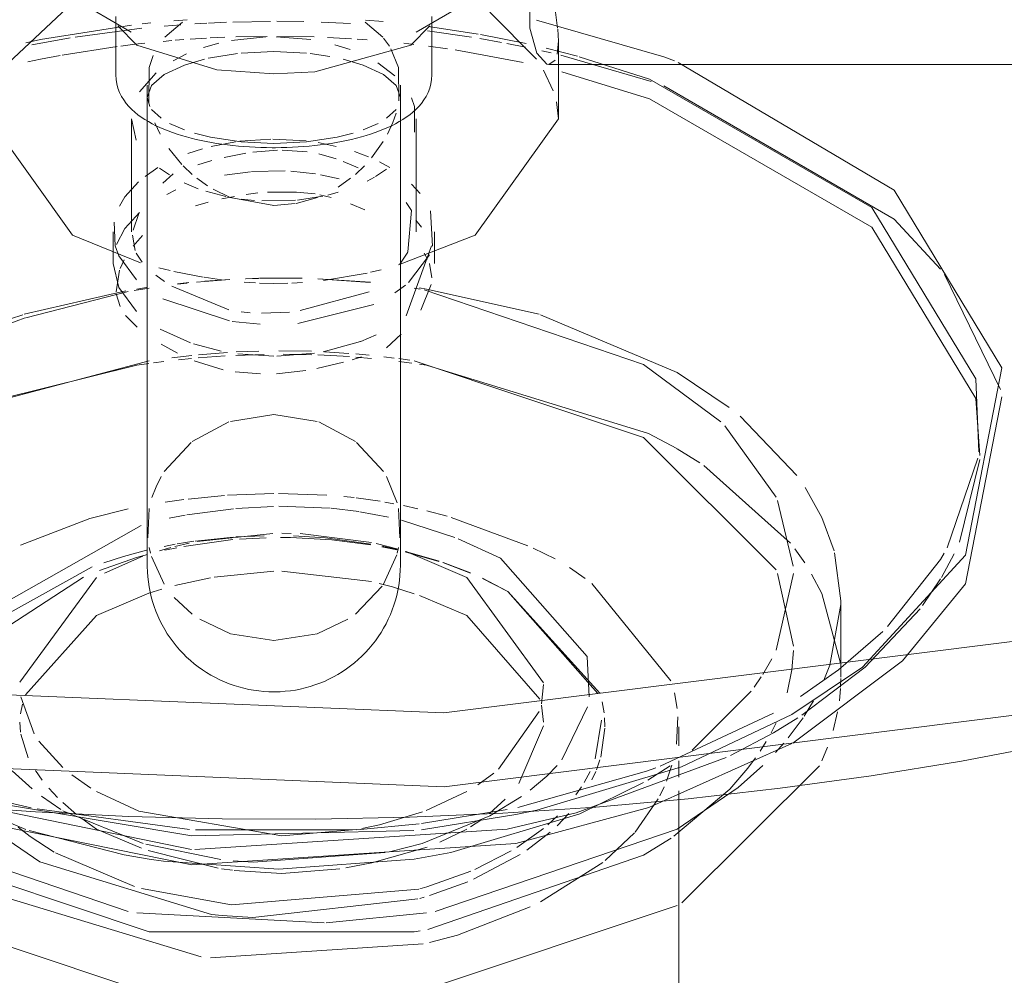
# Model space of a CAD drawing. Header units: inches. Extents: x -332 to 1204, y -60 to 270.
# Tile 5 of 91: x -257.14 to -254.55, y 2.06 to 4.57. Entities that reach past the tile are written whole.
import ezdxf

# ---------------------------------------------------------------- set-up
doc = ezdxf.new("R2010")
doc.units = ezdxf.units.IN
doc.header["$MEASUREMENT"] = 0
doc.layers.add('P-SANR-FIXT', color=6, linetype='Continuous', lineweight=9)

# ---------------------------------------------------------------- blocks, each defined once
blk = doc.blocks.new('SSG_Safety_Station_Shower_Eyewash_PLA_3_ - Default-V1-HOT AND COLD WATER RISER DIAGRAM')
at = {"layer": 'P-SANR-FIXT', "color": 254}
for p, q in [((-257.1367, 4.7091), (-256.8484, 4.5408)), ((-256.0978, 4.5408), (-255.8095, 4.7091)), ((-256.8894, 4.5823), (-256.8894, 4.4285)), ((-256.0568, 4.4285), (-256.0568, 4.5823)), ((-255.7231, 4.3124), (-255.7231, 4.5171)), ((-255.7484, 4.4559), (-253.7471, 4.4559)), ((-256.8064, 4.3689), (-256.8064, 4.1359)), ((-256.1398, 4.1359), (-256.1398, 4.3689)), ((-255.7231, 4.3124), (-255.9427, 4.0062)), ((-256.8064, 4.1359), (-256.8064, 3.2351)), ((-256.1398, 3.2351), (-256.1398, 4.1359)), ((-255.9427, 4.0062), (-256.1444, 3.9281)), ((-256.8961, 3.9805), (-256.8961, 3.9319)), ((-256.0577, 3.9783), (-256.1242, 3.7937)), ((-256.05, 3.9319), (-256.05, 3.9805)), ((-256.8196, 3.9353), (-256.8353, 3.9592)), ((-256.0633, 3.9545), (-256.1187, 3.8818)), ((-256.8052, 3.2094), (-256.8014, 3.2868)), ((-256.1448, 3.2868), (-256.141, 3.2094)), ((-254.9795, 2.8796), (-254.9795, 3.0431))]:
    blk.add_line(p, q, dxfattribs=at)
at = {"layer": 'P-SANR-FIXT', "color": 10}
for p, q in [((-257.1726, 4.4592), (-257.0034, 4.6186)), ((-255.9039, 4.5936), (-255.7813, 4.4699)), ((-256.8202, 4.5628), (-256.7966, 4.5653)), ((-256.7133, 4.5676), (-256.7603, 4.5274)), ((-256.7363, 4.5708), (-256.7015, 4.5735)), ((-256.6812, 4.5626), (-256.6496, 4.5644)), ((-256.6455, 4.5647), (-256.5976, 4.5669)), ((-256.5809, 4.5675), (-256.4816, 4.5695)), ((-256.4648, 4.5696), (-256.3937, 4.5689)), ((-256.3487, 4.5677), (-256.2715, 4.564)), ((-256.1859, 4.5274), (-256.2328, 4.5676)), ((-256.2317, 4.5726), (-256.1854, 4.5687)), ((-256.996, 4.5282), (-256.8204, 4.5511)), ((-256.7622, 4.5566), (-256.718, 4.5601)), ((-256.0685, 4.5449), (-255.9525, 4.5279)), ((-256.0653, 4.5555), (-255.9349, 4.5357)), ((-255.7231, 4.5171), (-255.7251, 4.5486)), ((-257.1105, 4.5076), (-257.0092, 4.5261)), ((-256.7645, 4.5168), (-256.742, 4.5188)), ((-256.7326, 4.5195), (-256.7103, 4.5213)), ((-256.6931, 4.5225), (-256.6503, 4.5252)), ((-256.6404, 4.5257), (-256.6025, 4.5274)), ((-256.5847, 4.5191), (-256.4939, 4.5285)), ((-256.5729, 4.5285), (-256.4904, 4.53)), ((-256.4668, 4.5288), (-256.376, 4.5215)), ((-256.4634, 4.53), (-256.3665, 4.5283)), ((-256.3317, 4.5269), (-256.2682, 4.5235)), ((-256.254, 4.5226), (-256.2273, 4.5206)), ((-256.1684, 4.5039), (-256.184, 4.5252)), ((-255.9303, 4.5242), (-255.8735, 4.5139)), ((-255.9284, 4.5346), (-255.8086, 4.5108)), ((-255.7267, 4.4832), (-255.7231, 4.5171)), ((-257.0305, 4.4807), (-256.8854, 4.5033)), ((-256.8762, 4.5045), (-256.8392, 4.509)), ((-256.8392, 4.509), (-256.8128, 4.512)), ((-256.6584, 4.5006), (-256.6177, 4.5121)), ((-256.4731, 4.4898), (-256.5594, 4.4857)), ((-256.3868, 4.4857), (-256.4731, 4.4898)), ((-256.3124, 4.508), (-256.2724, 4.4953)), ((-256.1305, 4.5117), (-256.1042, 4.5087)), ((-256.0653, 4.5039), (-256.0156, 4.4971)), ((-255.9958, 4.4941), (-255.8165, 4.4609)), ((-255.8592, 4.5112), (-255.8098, 4.5012)), ((-255.7671, 4.4919), (-255.7427, 4.4863)), ((-255.7555, 4.4986), (-255.6736, 4.4774)), ((-256.7382, 4.4655), (-256.7028, 4.4835)), ((-256.3257, 4.4773), (-256.3771, 4.4847)), ((-255.7484, 4.4559), (-255.732, 4.4674)), ((-255.7169, 4.4801), (-255.4789, 4.4109)), ((-256.6234, 4.4415), (-256.4731, 4.4313)), ((-256.4731, 4.4313), (-256.3654, 4.4365)), ((-256.1989, 4.4601), (-256.1541, 4.4262)), ((-255.7628, 4.4406), (-255.7375, 4.3869)), ((-256.8272, 4.3836), (-256.783, 4.4343)), ((-256.8064, 4.4012), (-256.8064, 4.3689)), ((-256.1398, 4.3689), (-256.1398, 4.4012)), ((-256.1109, 4.3684), (-256.1025, 4.3455)), ((-255.7286, 4.3572), (-255.7231, 4.3124)), ((-256.7951, 4.3376), (-256.7701, 4.3141)), ((-256.1761, 4.3141), (-256.1511, 4.3376)), ((-256.1398, 4.3118), (-256.1398, 4.3369)), ((-256.1025, 4.3455), (-256.1029, 4.2779)), ((-256.8481, 4.3124), (-256.8481, 4.0152)), ((-256.8353, 4.2563), (-256.8481, 4.3124)), ((-256.8064, 4.3107), (-256.8064, 4.1359)), ((-256.1597, 4.3031), (-256.1511, 4.3279)), ((-256.1398, 4.1359), (-256.1398, 4.3118)), ((-256.0981, 4.0152), (-256.0981, 4.3124)), ((-256.7861, 4.3021), (-256.7725, 4.2725)), ((-256.7482, 4.3007), (-256.7088, 4.2834)), ((-256.2374, 4.2834), (-256.198, 4.3007)), ((-256.1737, 4.2725), (-256.1597, 4.3031)), ((-256.5622, 4.254), (-256.481, 4.2595)), ((-256.4757, 4.2595), (-256.3881, 4.2545)), ((-256.7492, 4.2343), (-256.7151, 4.1921)), ((-256.6997, 4.2215), (-256.6611, 4.2341)), ((-256.6383, 4.2401), (-256.5736, 4.2525)), ((-256.528, 4.2249), (-256.4636, 4.2299)), ((-256.4507, 4.23), (-256.3854, 4.2257)), ((-256.3559, 4.25), (-256.3088, 4.2403)), ((-256.2155, 4.2098), (-256.1849, 4.2528)), ((-256.6732, 4.1915), (-256.6362, 4.2026)), ((-256.6037, 4.211), (-256.5472, 4.2221)), ((-256.3547, 4.2203), (-256.309, 4.2074)), ((-256.2607, 4.2265), (-256.2238, 4.2126)), ((-256.8122, 4.1612), (-256.7783, 4.1844)), ((-256.7482, 4.1652), (-256.774, 4.1832)), ((-256.7118, 4.1887), (-256.6879, 4.1662)), ((-256.5316, 4.1738), (-256.4435, 4.1755)), ((-256.2903, 4.2005), (-256.2512, 4.1836)), ((-256.2584, 4.1662), (-256.2344, 4.1887)), ((-256.1762, 4.1801), (-256.2049, 4.161)), ((-256.1947, 4.1992), (-256.1676, 4.1842)), ((-256.7657, 4.1435), (-256.7382, 4.1683)), ((-256.6758, 4.1564), (-256.648, 4.1366)), ((-256.6033, 4.1643), (-256.5349, 4.1735)), ((-256.4287, 4.1748), (-256.3636, 4.1678)), ((-256.3501, 4.1656), (-256.3014, 4.1551)), ((-256.3038, 4.133), (-256.2708, 4.1561)), ((-256.2079, 4.1593), (-256.227, 4.149)), ((-256.8651, 4.1071), (-256.8296, 4.1468)), ((-256.7551, 4.1139), (-256.7309, 4.1255)), ((-256.672, 4.1288), (-256.7091, 4.1441)), ((-256.6327, 4.1272), (-256.5882, 4.1059)), ((-256.1103, 4.1409), (-256.0875, 4.1158)), ((-256.8797, 4.0828), (-256.8651, 4.1071)), ((-256.5994, 4.1085), (-256.6518, 4.122)), ((-256.6098, 4.1019), (-256.5771, 4.1086)), ((-256.5878, 4.1058), (-256.4731, 4.0841)), ((-256.5237, 4.0978), (-256.5588, 4.1016)), ((-256.5458, 4.1138), (-256.5154, 4.1176)), ((-256.4161, 4.0984), (-256.5045, 4.0966)), ((-256.4895, 4.1197), (-256.4133, 4.12)), ((-256.4143, 4.0899), (-256.3583, 4.1058)), ((-256.4131, 4.12), (-256.3646, 4.1148)), ((-256.3443, 4.109), (-256.4104, 4.0989)), ((-256.3517, 4.1125), (-256.3219, 4.1056)), ((-256.3033, 4.1193), (-256.3311, 4.112)), ((-256.6791, 4.0836), (-256.6457, 4.0931)), ((-256.4731, 4.0841), (-256.4171, 4.0894)), ((-256.2715, 4.0892), (-256.2337, 4.0733)), ((-256.1243, 4.0924), (-256.1109, 4.0713)), ((-256.8651, 4.0238), (-256.8266, 4.066)), ((-256.8437, 4.0197), (-256.8286, 4.0638)), ((-256.1109, 4.0713), (-256.1198, 3.9624)), ((-256.0993, 4.0463), (-256.0837, 4.0274)), ((-256.0608, 4.0701), (-256.0551, 3.9776)), ((-256.8913, 3.9783), (-256.8938, 4.041)), ((-256.8873, 3.9816), (-256.8651, 4.0238)), ((-256.8961, 4.0152), (-256.8961, 3.9805)), ((-256.8382, 3.9661), (-256.845, 4.0062)), ((-256.8432, 3.9772), (-256.8186, 4.0058)), ((-256.05, 3.9805), (-256.05, 4.0152)), ((-256.1203, 3.9617), (-256.1411, 3.9303)), ((-256.0767, 3.9586), (-256.0681, 3.9436)), ((-256.8781, 3.9189), (-256.8674, 3.9412)), ((-256.7461, 3.913), (-256.7761, 3.9203)), ((-256.0634, 3.9319), (-256.0572, 3.8938)), ((-256.8885, 3.8568), (-256.8799, 3.9144)), ((-256.7609, 3.8845), (-256.7837, 3.9012)), ((-256.6596, 3.8959), (-256.7368, 3.9109)), ((-256.6111, 3.8888), (-256.6565, 3.8954)), ((-256.548, 3.8914), (-256.5136, 3.8926)), ((-256.5467, 3.8918), (-256.5129, 3.8928)), ((-256.5108, 3.8929), (-256.4733, 3.8934)), ((-256.5085, 3.8927), (-256.3986, 3.8928)), ((-256.4337, 3.8935), (-256.3999, 3.893)), ((-256.3575, 3.8914), (-256.2193, 3.8817)), ((-256.3574, 3.8918), (-256.2189, 3.8828)), ((-256.2272, 3.9066), (-256.3422, 3.8871)), ((-256.1906, 3.9153), (-256.2187, 3.9085)), ((-254.7066, 3.9027), (-254.5592, 3.5997)), ((-256.8408, 3.8604), (-256.8013, 3.8669)), ((-256.8337, 3.8646), (-256.8088, 3.8683)), ((-256.5912, 3.8101), (-256.7419, 3.8723)), ((-256.7271, 3.8786), (-256.6966, 3.8818)), ((-256.7266, 3.8771), (-256.7013, 3.88)), ((-256.6769, 3.8825), (-256.589, 3.8894)), ((-256.6549, 3.8855), (-256.5891, 3.8899)), ((-256.5213, 3.8806), (-256.5509, 3.8825)), ((-256.4731, 3.8794), (-256.5104, 3.8801)), ((-256.4364, 3.88), (-256.4731, 3.8794)), ((-256.3979, 3.8819), (-256.426, 3.8804)), ((-256.1266, 3.8751), (-256.1544, 3.8546)), ((-256.1036, 3.8669), (-256.0879, 3.8644)), ((-256.0587, 3.8762), (-256.0861, 3.8085)), ((-257.1311, 3.7979), (-256.8629, 3.8598)), ((-257.1264, 3.7891), (-256.8563, 3.8576)), ((-256.8781, 3.8183), (-256.888, 3.8521)), ((-256.5898, 3.7805), (-256.7655, 3.8387)), ((-256.2218, 3.8568), (-256.4035, 3.8076)), ((-256.0771, 3.8626), (-255.4993, 3.6654)), ((-256.2096, 3.8242), (-256.41, 3.7737)), ((-257.2264, 3.7667), (-257.1346, 3.7968)), ((-257.2227, 3.7538), (-257.1284, 3.7884)), ((-256.8328, 3.7637), (-256.8634, 3.7951)), ((-256.535, 3.802), (-256.5591, 3.8045)), ((-256.4322, 3.8039), (-256.5056, 3.8006)), ((-255.7703, 3.7968), (-255.4109, 3.6444)), ((-256.509, 3.7719), (-256.5826, 3.7793)), ((-256.6927, 3.7231), (-256.7722, 3.7592)), ((-256.2033, 3.7437), (-256.2439, 3.7266)), ((-256.1378, 3.7455), (-256.1766, 3.7098)), ((-256.7268, 3.6954), (-256.77, 3.7189)), ((-256.6114, 3.701), (-256.6846, 3.7203)), ((-256.2452, 3.7261), (-256.3431, 3.6994)), ((-256.7416, 3.6837), (-256.6893, 3.6897)), ((-256.6722, 3.6833), (-256.6016, 3.6884)), ((-256.6711, 3.6915), (-256.5952, 3.6974)), ((-256.5735, 3.6899), (-256.4982, 3.6924)), ((-256.5723, 3.6987), (-256.5128, 3.701)), ((-256.4731, 3.6876), (-256.568, 3.6938)), ((-256.3659, 3.6956), (-256.4651, 3.6877)), ((-256.4597, 3.7018), (-256.3742, 3.7005)), ((-256.4486, 3.6928), (-256.3731, 3.6916)), ((-256.3576, 3.691), (-256.2741, 3.6866)), ((-256.3394, 3.6991), (-256.2752, 3.6951)), ((-256.2421, 3.6862), (-256.2671, 3.6783)), ((-256.2569, 3.6936), (-256.2218, 3.6903)), ((-256.2567, 3.6853), (-256.2162, 3.6818)), ((-256.1831, 3.6861), (-256.1564, 3.6828)), ((-257.2136, 3.5705), (-256.8337, 3.6638)), ((-257.21, 3.5673), (-256.8013, 3.6753)), ((-256.8337, 3.6638), (-256.8025, 3.6684)), ((-256.79, 3.6702), (-256.763, 3.6737)), ((-256.7243, 3.6782), (-256.6895, 3.6817)), ((-256.6069, 3.652), (-256.6828, 3.6758)), ((-256.2898, 3.6717), (-256.3597, 3.655)), ((-256.1441, 3.6812), (-256.1149, 3.677)), ((-256.1436, 3.6739), (-256.1094, 3.6694)), ((-256.1036, 3.6753), (-255.4993, 3.4739)), ((-256.0892, 3.6666), (-256.0712, 3.6638)), ((-256.0712, 3.6638), (-255.4864, 3.4844)), ((-255.4993, 3.6654), (-255.2956, 3.5146)), ((-256.508, 3.6409), (-256.5749, 3.6461)), ((-256.389, 3.6498), (-256.4664, 3.6416)), ((-255.4109, 3.6444), (-255.2734, 3.5528)), ((-256.5875, 3.5157), (-256.4731, 3.5339)), ((-256.4731, 3.5339), (-256.3587, 3.5157)), ((-255.2445, 3.5297), (-255.0954, 3.3738)), ((-256.6879, 3.4633), (-256.5912, 3.5144)), ((-256.3549, 3.5144), (-256.2584, 3.4634)), ((-255.2851, 3.5043), (-255.1504, 3.3166)), ((-255.4864, 3.4844), (-255.412, 3.4444)), ((-256.762, 3.3838), (-256.6911, 3.4608)), ((-256.2551, 3.4608), (-256.1842, 3.3838)), ((-255.4993, 3.4739), (-255.1504, 3.125)), ((-255.4109, 3.4437), (-255.3506, 3.4067)), ((-255.3404, 3.4001), (-255.1121, 3.1951)), ((-254.6188, 3.4189), (-254.6995, 3.1827)), ((-254.6138, 3.4157), (-254.6668, 3.198)), ((-256.7834, 3.3437), (-256.77, 3.3706)), ((-256.1762, 3.3706), (-256.1482, 3.3016)), ((-256.794, 3.3157), (-256.7834, 3.3437)), ((-256.6986, 3.3115), (-256.6027, 3.3208)), ((-256.5953, 3.3213), (-256.4731, 3.3262)), ((-256.4609, 3.3263), (-256.3336, 3.3221)), ((-255.0736, 3.3422), (-255.0297, 3.2632)), ((-256.7592, 3.3032), (-256.7105, 3.31)), ((-256.2885, 3.3182), (-256.2619, 3.3152)), ((-256.2566, 3.3146), (-256.193, 3.3055)), ((-256.1811, 3.3035), (-256.1566, 3.2991)), ((-256.1317, 3.2942), (-256.0937, 3.2859)), ((-255.1464, 3.3076), (-255.1049, 3.135)), ((-256.7487, 3.2607), (-256.7066, 3.269)), ((-256.7023, 3.2697), (-256.5794, 3.286)), ((-256.5734, 3.2865), (-256.4739, 3.2921)), ((-256.4602, 3.2924), (-256.325, 3.2876)), ((-256.3217, 3.2873), (-256.2488, 3.2783)), ((-256.2462, 3.2779), (-256.1707, 3.2635)), ((-256.07, 3.2803), (-256.0168, 3.2661)), ((-257.1713, 3.0444), (-256.8223, 3.2422)), ((-256.1372, 3.2555), (-255.9961, 3.2101)), ((-256.0057, 3.2629), (-255.8041, 3.1884)), ((-255.0297, 3.2632), (-254.9974, 3.1754)), ((-256.6747, 3.2), (-256.4754, 3.221)), ((-256.4524, 3.2213), (-256.4272, 3.221)), ((-256.4041, 3.2203), (-256.2155, 3.197)), ((-256.7623, 3.1866), (-256.7327, 3.1923)), ((-256.7336, 3.1867), (-256.6964, 3.1955)), ((-256.7278, 3.1932), (-256.6837, 3.2003)), ((-256.5808, 3.2045), (-256.7103, 3.1869)), ((-256.6805, 3.2007), (-256.5805, 3.2113)), ((-256.573, 3.2118), (-256.4984, 3.2149)), ((-256.4929, 3.2097), (-256.5639, 3.2059)), ((-256.4303, 3.21), (-256.4558, 3.2102)), ((-256.3206, 3.2042), (-256.4296, 3.21)), ((-256.4216, 3.2143), (-256.3367, 3.209)), ((-256.3367, 3.209), (-256.2172, 3.193)), ((-256.2188, 3.1911), (-256.3206, 3.2042)), ((-256.2037, 3.1945), (-256.1458, 3.1798)), ((-255.9872, 3.2066), (-255.8764, 3.1557)), ((-256.7979, 3.1685), (-256.8014, 3.1839)), ((-256.7738, 3.1754), (-256.7442, 3.1839)), ((-256.7289, 3.1833), (-256.7603, 3.1766)), ((-256.1491, 3.1776), (-256.1887, 3.1858)), ((-256.1872, 3.1873), (-256.1479, 3.1788)), ((-256.1493, 3.1644), (-256.184, 3.0874)), ((-256.1447, 3.184), (-256.1482, 3.1685)), ((-256.0383, 3.1474), (-256.1272, 3.1725)), ((-256.1261, 3.1736), (-256.0377, 3.1479)), ((-256.1244, 3.1733), (-255.9647, 3.1046)), ((-255.7903, 3.1821), (-255.7317, 3.1537)), ((-255.1006, 3.1801), (-255.0748, 3.1434)), ((-254.996, 3.1702), (-254.9795, 3.0431)), ((-254.6808, 3.1673), (-254.7147, 3.1047)), ((-256.9191, 3.1163), (-256.8182, 3.1607)), ((-256.7622, 3.0874), (-256.7957, 3.1604)), ((-255.9553, 3.1165), (-256.028, 3.144)), ((-256.0275, 3.1445), (-255.9551, 3.1167)), ((-257.1831, 3.004), (-256.9517, 3.1325)), ((-256.6306, 3.1055), (-256.4733, 3.1215)), ((-256.4524, 3.1218), (-256.2154, 3.0943)), ((-255.6941, 3.1309), (-255.6529, 3.102)), ((-255.1045, 3.1151), (-255.1504, 2.9137)), ((-255.1462, 3.1157), (-255.1045, 2.9241)), ((-256.9741, 3.1058), (-257.1711, 2.9779)), ((-257.1421, 2.8294), (-256.9402, 3.1046)), ((-256.7335, 3.0836), (-256.6396, 3.1039)), ((-256.1954, 3.0894), (-256.1601, 3.0799)), ((-255.9647, 3.1046), (-255.7628, 2.8278)), ((-255.8565, 3.0677), (-255.9238, 3.1026)), ((-255.9237, 3.1027), (-255.8565, 3.0677)), ((-255.6359, 3.0893), (-255.4274, 2.8327)), ((-254.7169, 3.101), (-254.7644, 3.0307)), ((-256.8025, 3.0637), (-256.7677, 3.0743)), ((-256.1875, 3.0821), (-256.2582, 3.0085)), ((-256.1601, 3.0799), (-256.1037, 3.0622)), ((-255.8565, 3.0677), (-255.6147, 2.8003)), ((-255.62, 2.7997), (-255.8565, 3.0677)), ((-256.6879, 3.0085), (-256.7354, 3.0521)), ((-256.0896, 3.0573), (-255.9647, 3.0052)), ((-254.9796, 3.0341), (-255.0089, 2.874)), ((-254.7707, 3.0224), (-254.9153, 2.8684)), ((-255.9647, 3.0052), (-255.7723, 2.7848)), ((-254.8694, 2.9628), (-254.9861, 2.8617)), ((-255.1046, 2.9126), (-255.1088, 2.8615)), ((-255.1616, 2.8909), (-255.1854, 2.8495)), ((-254.817, 2.8853), (-255.1064, 2.669)), ((-254.9795, 2.8424), (-254.9795, 2.8796)), ((-255.1088, 2.8615), (-255.1214, 2.8007)), ((-254.9224, 2.8687), (-255.1083, 2.7441)), ((-254.9861, 2.8617), (-255.086, 2.7914)), ((-254.9153, 2.8684), (-255.0828, 2.7419)), ((-255.0089, 2.874), (-255.0244, 2.8348)), ((-255.1895, 2.843), (-255.2078, 2.8163)), ((-254.9795, 2.839), (-254.9802, 2.8157)), ((-255.7627, 2.823), (-255.7684, 2.7721)), ((-255.4178, 2.8013), (-255.4105, 2.7601)), ((-255.2155, 2.8058), (-255.3712, 2.6504)), ((-254.9804, 2.8125), (-254.9834, 2.7804)), ((-257.1043, 2.6928), (-257.1398, 2.7902)), ((-255.6086, 2.7776), (-255.6034, 2.7485)), ((-255.0516, 2.7802), (-255.0765, 2.7395)), ((-257.1407, 2.7455), (-257.1354, 2.7715)), ((-255.7739, 2.7516), (-255.8812, 2.5999)), ((-255.7678, 2.7683), (-255.7627, 2.7236)), ((-255.6469, 2.7643), (-255.7141, 2.6243)), ((-254.988, 2.751), (-254.9998, 2.7015)), ((-257.1404, 2.6977), (-257.1422, 2.7236)), ((-255.6263, 2.6272), (-255.6097, 2.7291)), ((-255.602, 2.7353), (-255.6011, 2.7117)), ((-255.1574, 2.7478), (-255.4557, 2.608)), ((-255.4088, 2.7379), (-255.4127, 2.666)), ((-255.1083, 2.7441), (-255.3995, 2.6061)), ((-255.0933, 2.7352), (-255.1574, 2.6962)), ((-255.0792, 2.7355), (-255.1184, 2.6825)), ((-255.763, 2.7144), (-255.8282, 2.5623)), ((-255.6011, 2.7077), (-255.6122, 2.6314)), ((-255.4065, 2.6619), (-255.4065, 2.7117)), ((-255.1504, 2.7221), (-255.1633, 2.6962)), ((-257.1198, 2.6299), (-257.1397, 2.6922)), ((-257.0285, 2.6041), (-257.092, 2.674)), ((-255.1574, 2.6962), (-255.2704, 2.6362)), ((-255.1762, 2.6732), (-255.1919, 2.6479)), ((-255.1083, 2.6679), (-255.4857, 2.4994)), ((-255.1302, 2.6683), (-255.1516, 2.6442)), ((-255.0146, 2.6579), (-255.0297, 2.6223)), ((-255.2813, 2.6309), (-255.6769, 2.4849)), ((-255.6143, 2.6244), (-255.6235, 2.5981)), ((-255.4065, 2.5793), (-255.4065, 2.6222)), ((-255.204, 2.6301), (-255.2247, 2.6023)), ((-257.1094, 2.5484), (-257.1621, 2.5959)), ((-257.0832, 2.5715), (-257.1009, 2.5963)), ((-255.4912, 2.595), (-255.8305, 2.4993)), ((-255.3995, 2.6061), (-255.7805, 2.492)), ((-255.7265, 2.6095), (-255.7536, 2.5818)), ((-255.6557, 2.5649), (-255.6402, 2.5937)), ((-255.6251, 2.5943), (-255.6354, 2.5718)), ((-255.4667, 2.6039), (-255.4912, 2.595)), ((-255.4292, 2.6085), (-255.4883, 2.5712)), ((-255.4246, 2.611), (-255.4392, 2.5685)), ((-255.036, 2.609), (-255.3988, 2.2481)), ((-255.2247, 2.6023), (-255.2721, 2.5477)), ((-255.185, 2.6098), (-255.25, 2.5519)), ((-256.9549, 2.5502), (-257.0053, 2.585)), ((-255.8933, 2.5899), (-255.9359, 2.5592)), ((-255.7536, 2.5818), (-255.7979, 2.5447)), ((-256.6897, 2.3889), (-257.463, 2.5463)), ((-257.1264, 2.4411), (-257.3697, 2.5448)), ((-257.0425, 2.5258), (-257.0656, 2.5503)), ((-255.6776, 2.5321), (-255.6625, 2.5539)), ((-255.4993, 2.5648), (-255.6671, 2.4826)), ((-255.4454, 2.5536), (-255.4565, 2.53)), ((-255.2721, 2.5477), (-255.4193, 2.4237)), ((-255.4065, 1.541), (-255.4065, 2.543)), ((-257.1124, 2.4986), (-257.1919, 2.5166)), ((-257.0337, 2.4938), (-257.0846, 2.5291)), ((-256.8288, 2.4894), (-256.9402, 2.5415)), ((-255.9647, 2.5415), (-256.072, 2.4909)), ((-255.8635, 2.5214), (-255.9052, 2.4831)), ((-255.8211, 2.5278), (-255.9043, 2.4772)), ((-255.4607, 2.5219), (-255.5211, 2.434)), ((-256.6948, 2.4409), (-257.0967, 2.4953)), ((-256.9924, 2.4811), (-257.0285, 2.5123)), ((-256.8171, 2.4043), (-257.0285, 2.4904)), ((-255.8586, 2.4935), (-256.0842, 2.4569)), ((-256.9402, 2.442), (-256.9789, 2.4704)), ((-256.0814, 2.4874), (-256.1946, 2.4537)), ((-255.6671, 2.4826), (-256.007, 2.3806)), ((-255.9275, 2.4661), (-255.9547, 2.448)), ((-255.7518, 2.4531), (-255.726, 2.4769)), ((-255.6962, 2.483), (-255.727, 2.451)), ((-256.8571, 2.2254), (-257.494, 2.4418)), ((-257.1462, 2.4473), (-257.1151, 2.4229)), ((-256.8676, 2.3747), (-257.1174, 2.4382)), ((-256.822, 2.3924), (-256.9402, 2.442)), ((-256.2663, 2.4399), (-256.6798, 2.4399)), ((-256.09, 2.4562), (-256.2543, 2.4407)), ((-256.1946, 2.4537), (-256.241, 2.444)), ((-255.9647, 2.442), (-256.0359, 2.4077)), ((-255.8329, 2.3937), (-255.7628, 2.4438)), ((-257.0897, 2.3557), (-257.1891, 2.4244)), ((-257.1151, 2.4229), (-257.0514, 2.3813)), ((-255.7452, 2.4345), (-255.8068, 2.3869)), ((-255.5227, 2.4321), (-255.6002, 2.3597)), ((-256.6125, 2.3619), (-256.8103, 2.4023)), ((-256.6198, 2.3391), (-256.804, 2.386)), ((-256.0694, 2.3948), (-256.2151, 2.3532)), ((-257.0484, 2.3795), (-256.8401, 2.2915)), ((-256.1802, 2.3805), (-256.5273, 2.3549)), ((-255.8242, 2.3754), (-255.9471, 2.3101)), ((-255.944, 2.3355), (-255.8478, 2.3846)), ((-256.6371, 2.2172), (-257.0897, 2.3557)), ((-256.4605, 2.3369), (-256.7636, 2.3579)), ((-256.5823, 2.3337), (-256.6113, 2.3378)), ((-256.5273, 2.3549), (-256.5799, 2.3585)), ((-256.2993, 2.3377), (-256.4524, 2.3254)), ((-256.2151, 2.3532), (-256.2833, 2.3402)), ((-255.6066, 2.3546), (-255.7706, 2.251)), ((-256.4524, 2.3254), (-256.5778, 2.3331)), ((-256.0698, 2.29), (-255.9538, 2.3313)), ((-256.0881, 2.2848), (-256.0698, 2.29)), ((-255.9619, 2.3038), (-256.0635, 2.2672)), ((-256.6649, 2.1059), (-257.2273, 2.2763)), ((-256.094, 2.2583), (-256.5286, 2.2093)), ((-256.0772, 2.2631), (-256.0886, 2.2598)), ((-256.3402, 2.1952), (-256.8337, 2.2217)), ((-256.0712, 2.2217), (-256.335, 2.1954)), ((-256.0801, 2.1398), (-256.6399, 2.1035))]:
    blk.add_line(p, q, dxfattribs=at)
at = {"layer": 'P-SANR-FIXT', "color": 254}
for points in [[(-258.5404, 2.6784, 0), (-258.3065, 2.6328, 0), (-258.0697, 2.5927, 0), (-257.8304, 2.5581, 0), (-257.5889, 2.5291, 0), (-257.3456, 2.5056, 0), (-257.101, 2.4878, 0), (-256.8553, 2.4757, 0), (-256.609, 2.4692, 0), (-256.3624, 2.4685, 0), (-256.116, 2.4734, 0), (-255.8701, 2.484, 0), (-255.6252, 2.5003, 0), (-255.3815, 2.5222, 0), (-255.1395, 2.5497, 0), (-254.8995, 2.5828, 0), (-254.662, 2.6215, 0), (-254.4273, 2.6656, 0)], [(-252.2197, 8.6393, 0), (-251.1986, 7.8518, 0), (-250.6032, 6.9301, 0), (-250.4816, 5.9489, 0), (-250.8438, 4.9877, 0), (-251.6604, 4.1243, 0), (-252.8651, 3.4288, 0), (-254.3605, 2.9573, 0), (-256.0254, 2.7482, 0), (-257.7249, 2.8184, 0), (-259.3213, 3.1622, 0), (-260.6852, 3.7517, 0)], [(-255.7849, 4.7373, 0), (-255.7987, 4.6476, 0), (-255.7987, 4.5519, 0), (-255.7807, 4.4861, 0), (-255.7544, 4.4571, 0), (-255.7484, 4.4559, 0)], [(-256.8837, 4.5574, 0), (-256.8336, 4.5068, 0), (-256.6234, 4.4415, 0)], [(-256.3654, 4.4365, 0), (-256.1126, 4.5068, 0), (-256.0625, 4.5574, 0)], [(-255.4078, 4.4613, 0), (-254.8389, 4.1249, 0), (-254.5552, 3.6568, 0), (-254.6513, 3.164, 0), (-254.9224, 2.8687, 0)], [(-256.8894, 4.4285, 0), (-256.8887, 4.4164, 0), (-256.8867, 4.4045, 0), (-256.8836, 4.3931, 0), (-256.8793, 4.3822, 0), (-256.8742, 4.3719, 0), (-256.8683, 4.3624, 0), (-256.8618, 4.3535, 0), (-256.8547, 4.3452, 0), (-256.8472, 4.3374, 0), (-256.8392, 4.3302, 0), (-256.8309, 4.3234, 0), (-256.8221, 4.317, 0), (-256.813, 4.311, 0), (-256.8036, 4.3053, 0), (-256.7938, 4.2999, 0), (-256.7837, 4.2947, 0), (-256.7732, 4.2898, 0), (-256.7624, 4.2852, 0), (-256.7512, 4.2807, 0), (-256.7398, 4.2765, 0), (-256.728, 4.2725, 0), (-256.7159, 4.2688, 0), (-256.7035, 4.2652, 0), (-256.6909, 4.2618, 0), (-256.6779, 4.2587, 0), (-256.6647, 4.2558, 0), (-256.6513, 4.253, 0), (-256.6376, 4.2505, 0), (-256.6237, 4.2482, 0), (-256.6097, 4.2461, 0), (-256.5954, 4.2442, 0), (-256.581, 4.2425, 0), (-256.5664, 4.2411, 0), (-256.5517, 4.2398, 0), (-256.537, 4.2388, 0), (-256.5221, 4.2379, 0), (-256.5071, 4.2373, 0), (-256.4922, 4.237, 0), (-256.4771, 4.2368, 0), (-256.4731, 4.2368, 0)], [(-256.0568, 4.4285, 0), (-256.0575, 4.4164, 0), (-256.0595, 4.4045, 0), (-256.0626, 4.3931, 0), (-256.0669, 4.3822, 0), (-256.072, 4.3719, 0), (-256.0779, 4.3624, 0), (-256.0844, 4.3535, 0), (-256.0915, 4.3452, 0), (-256.099, 4.3374, 0), (-256.107, 4.3302, 0), (-256.1153, 4.3234, 0), (-256.1241, 4.317, 0), (-256.1331, 4.311, 0), (-256.1426, 4.3053, 0), (-256.1524, 4.2999, 0), (-256.1625, 4.2947, 0), (-256.173, 4.2898, 0), (-256.1838, 4.2852, 0), (-256.1949, 4.2807, 0), (-256.2064, 4.2765, 0), (-256.2182, 4.2725, 0), (-256.2303, 4.2688, 0), (-256.2426, 4.2652, 0), (-256.2553, 4.2618, 0), (-256.2682, 4.2587, 0), (-256.2814, 4.2558, 0), (-256.2949, 4.253, 0), (-256.3085, 4.2505, 0), (-256.3224, 4.2482, 0), (-256.3365, 4.2461, 0), (-256.3508, 4.2442, 0), (-256.3652, 4.2425, 0), (-256.3797, 4.2411, 0), (-256.3944, 4.2398, 0), (-256.4092, 4.2388, 0), (-256.4241, 4.2379, 0), (-256.439, 4.2373, 0), (-256.454, 4.237, 0), (-256.469, 4.2368, 0), (-256.4731, 4.2368, 0)], [(-256.8245, 3.9335, 0), (-257.0034, 4.0062, 0), (-257.2231, 4.3124, 0)], [(-256.8064, 4.1359, 0), (-256.8064, 4.078, 0), (-256.8064, 4.021, 0), (-256.8064, 3.9652, 0), (-256.8064, 3.9105, 0), (-256.8064, 3.8571, 0), (-256.8064, 3.805, 0), (-256.8064, 3.7544, 0), (-256.8064, 3.7053, 0), (-256.8064, 3.6578, 0), (-256.8064, 3.612, 0), (-256.8064, 3.5679, 0), (-256.8064, 3.5257, 0), (-256.8064, 3.4853, 0), (-256.8064, 3.4469, 0), (-256.8064, 3.4105, 0), (-256.8064, 3.3762, 0), (-256.8064, 3.3439, 0), (-256.8064, 3.3139, 0), (-256.8064, 3.2861, 0), (-256.8064, 3.2606, 0), (-256.8064, 3.2373, 0), (-256.8064, 3.2164, 0), (-256.8064, 3.1979, 0), (-256.8064, 3.1818, 0), (-256.8064, 3.1682, 0), (-256.8064, 3.157, 0), (-256.8064, 3.1482, 0), (-256.8064, 3.142, 0), (-256.8064, 3.1383, 0), (-256.8064, 3.137, 0)], [(-256.1398, 3.137, 0), (-256.1398, 3.1383, 0), (-256.1398, 3.142, 0), (-256.1398, 3.1483, 0), (-256.1398, 3.157, 0), (-256.1398, 3.1683, 0), (-256.1398, 3.1819, 0), (-256.1398, 3.1981, 0), (-256.1398, 3.2166, 0), (-256.1398, 3.2375, 0), (-256.1398, 3.2607, 0), (-256.1398, 3.2863, 0), (-256.1398, 3.3141, 0), (-256.1398, 3.3442, 0), (-256.1398, 3.3764, 0), (-256.1398, 3.4108, 0), (-256.1398, 3.4472, 0), (-256.1398, 3.4856, 0), (-256.1398, 3.526, 0), (-256.1398, 3.5683, 0), (-256.1398, 3.6124, 0), (-256.1398, 3.6582, 0), (-256.1398, 3.7057, 0), (-256.1398, 3.7548, 0), (-256.1398, 3.8055, 0), (-256.1398, 3.8575, 0), (-256.1398, 3.9109, 0), (-256.1398, 3.9656, 0), (-256.1398, 4.0215, 0), (-256.1398, 4.0785, 0), (-256.1398, 4.1359, 0)], [(-256.8352, 3.889, 0), (-256.8817, 3.952, 0), (-256.8913, 3.9783, 0)], [(-256.8352, 3.8056, 0), (-256.8817, 3.8687, 0), (-256.8961, 3.9319, 0)], [(-254.5552, 3.5806, 0), (-254.6513, 3.0878, 0), (-254.817, 2.8853, 0)], [(-256.8064, 3.137, 0), (-256.8064, 3.1383, 0), (-256.8064, 3.142, 0), (-256.8064, 3.1483, 0), (-256.8064, 3.157, 0), (-256.8064, 3.1683, 0), (-256.8064, 3.1819, 0), (-256.8064, 3.1981, 0), (-256.8064, 3.2166, 0), (-256.8064, 3.2351, 0)], [(-256.1398, 3.2351, 0), (-256.1398, 3.2144, 0), (-256.1398, 3.1962, 0), (-256.1398, 3.1803, 0), (-256.1398, 3.1669, 0), (-256.1398, 3.156, 0), (-256.1398, 3.1475, 0), (-256.1398, 3.1415, 0), (-256.1398, 3.138, 0), (-256.1398, 3.137, 0)], [(-256.4731, 2.8037, 0), (-256.4864, 2.804, 0), (-256.4997, 2.8048, 0), (-256.513, 2.8061, 0), (-256.5262, 2.8079, 0), (-256.5393, 2.8103, 0), (-256.5523, 2.8132, 0), (-256.5652, 2.8167, 0), (-256.5779, 2.8206, 0), (-256.5905, 2.8251, 0), (-256.6029, 2.83, 0), (-256.6151, 2.8354, 0), (-256.627, 2.8414, 0), (-256.6387, 2.8478, 0), (-256.6502, 2.8546, 0), (-256.6613, 2.8619, 0), (-256.6722, 2.8697, 0), (-256.6827, 2.8778, 0), (-256.6929, 2.8864, 0), (-256.7027, 2.8954, 0), (-256.7122, 2.9048, 0), (-256.7213, 2.9145, 0), (-256.73, 2.9246, 0), (-256.7383, 2.9351, 0), (-256.7462, 2.9459, 0), (-256.7536, 2.9569, 0), (-256.7606, 2.9683, 0), (-256.7671, 2.9799, 0), (-256.7731, 2.9918, 0), (-256.7787, 3.0039, 0), (-256.7838, 3.0162, 0), (-256.7883, 3.0288, 0), (-256.7924, 3.0415, 0), (-256.796, 3.0543, 0), (-256.799, 3.0673, 0), (-256.8016, 3.0804, 0), (-256.8036, 3.0936, 0), (-256.805, 3.1068, 0), (-256.806, 3.1201, 0), (-256.8064, 3.1334, 0), (-256.8064, 3.137, 0)], [(-256.1398, 3.137, 0), (-256.14, 3.1237, 0), (-256.1408, 3.1104, 0), (-256.1422, 3.0971, 0), (-256.144, 3.0839, 0), (-256.1464, 3.0708, 0), (-256.1493, 3.0578, 0), (-256.1527, 3.0449, 0), (-256.1567, 3.0322, 0), (-256.1611, 3.0196, 0), (-256.1661, 3.0072, 0), (-256.1715, 2.995, 0), (-256.1774, 2.9831, 0), (-256.1838, 2.9714, 0), (-256.1907, 2.96, 0), (-256.198, 2.9488, 0), (-256.2057, 2.938, 0), (-256.2139, 2.9274, 0), (-256.2225, 2.9172, 0), (-256.2315, 2.9074, 0), (-256.2409, 2.8979, 0), (-256.2506, 2.8888, 0), (-256.2607, 2.8801, 0), (-256.2711, 2.8718, 0), (-256.2819, 2.864, 0), (-256.293, 2.8565, 0), (-256.3043, 2.8496, 0), (-256.316, 2.843, 0), (-256.3279, 2.837, 0), (-256.34, 2.8314, 0), (-256.3523, 2.8263, 0), (-256.3648, 2.8218, 0), (-256.3775, 2.8177, 0), (-256.3904, 2.8141, 0), (-256.4033, 2.8111, 0), (-256.4164, 2.8085, 0), (-256.4296, 2.8065, 0), (-256.4429, 2.8051, 0), (-256.4562, 2.8041, 0), (-256.4695, 2.8037, 0), (-256.4731, 2.8037, 0)]]:
    blk.add_polyline3d(points, dxfattribs=at)
at = {"layer": 'P-SANR-FIXT', "color": 10}
for points in [[(-255.7255, 4.5519, 0), (-255.732, 4.6003, 0), (-255.7544, 4.7049, 0), (-255.7653, 4.7509, 0)], [(-250.9485, 4.6292, 0), (-251.648, 3.9336, 0), (-252.8559, 3.2362, 0), (-254.3552, 2.7636, 0), (-256.0243, 2.5539, 0), (-257.7281, 2.6243, 0), (-258.3302, 2.7196, 0)], [(-255.781, 4.5723, 0), (-255.4462, 4.4756, 0), (-255.418, 4.4652, 0)], [(-257.1267, 4.5132, 0), (-257.0876, 4.5214, 0), (-256.8482, 4.5596, 0)], [(-256.1434, 4.36, 0), (-256.1449, 4.4477, 0), (-256.1645, 4.4974, 0)], [(-257.1213, 4.4627, 0), (-257.0876, 4.4698, 0), (-257.0362, 4.4797, 0)], [(-256.656, 4.47, 0), (-256.7088, 4.4544, 0), (-256.7618, 4.4294, 0), (-256.7951, 4.4002, 0), (-256.8064, 4.3689, 0), (-256.8001, 4.3454, 0)], [(-256.7909, 4.4792, 0), (-256.8012, 4.4477, 0), (-256.802, 4.3557, 0)], [(-256.5691, 4.4847, 0), (-256.6398, 4.4736, 0), (-256.6459, 4.4723, 0)], [(-256.1398, 4.3689, 0), (-256.1511, 4.4002, 0), (-256.1844, 4.4294, 0), (-256.2374, 4.4544, 0), (-256.2902, 4.47, 0)], [(-255.6688, 4.4761, 0), (-255.4832, 4.417, 0), (-254.8977, 4.0789, 0), (-254.6242, 3.6277, 0), (-254.6166, 3.436, 0)], [(-255.7146, 4.4367, 0), (-255.4832, 4.3654, 0), (-254.8977, 4.0273, 0), (-254.6242, 3.5761, 0), (-254.6132, 3.426, 0)], [(-255.4462, 4.3993, 0), (-254.8389, 4.0487, 0), (-254.717, 3.9164, 0)], [(-256.6821, 4.2748, 0), (-256.6398, 4.2642, 0), (-256.5594, 4.2522, 0), (-256.4731, 4.248, 0)], [(-256.4731, 4.248, 0), (-256.3868, 4.2522, 0), (-256.3064, 4.2642, 0), (-256.2641, 4.2748, 0)], [(-256.0892, 3.8673, 0), (-256.0712, 3.8646, 0), (-255.7738, 3.7979, 0)], [(-257.1402, 3.19, 0), (-256.9573, 3.2604, 0), (-256.8564, 3.2856, 0)], [(-256.8055, 3.1655, 0), (-256.8351, 3.1572, 0), (-256.9326, 3.1235, 0)], [(-256.9206, 3.1438, 0), (-256.869, 3.1603, 0), (-256.8084, 3.1764, 0)], [(-254.7074, 3.1686, 0), (-254.7169, 3.1526, 0), (-254.8567, 2.9754, 0)], [(-255.8764, 3.1557, 0), (-255.6478, 2.8966, 0), (-255.6421, 2.7907, 0)], [(-255.0566, 3.114, 0), (-255.0297, 3.0625, 0), (-254.9808, 2.879, 0)], [(-257.1275, 2.796, 0), (-256.9402, 3.0052, 0), (-256.8025, 3.0637, 0)], [(-256.4731, 2.939, 0), (-256.5875, 2.9569, 0), (-256.6681, 2.9948, 0)], [(-256.278, 2.9948, 0), (-256.3586, 2.9569, 0), (-256.4731, 2.939, 0)], [(-255.4857, 2.4994, 0), (-255.8356, 2.404, 0), (-256.6892, 2.3485, 0), (-257.4999, 2.5123, 0), (-257.5982, 2.5507, 0)], [(-255.25, 2.5519, 0), (-255.4109, 2.4418, 0), (-256.0478, 2.2254, 0)], [(-256.1044, 2.4383, 0), (-256.6892, 2.4248, 0), (-257.3092, 2.5277, 0)], [(-255.7805, 2.492, 0), (-255.8356, 2.4803, 0), (-256.0839, 2.4406, 0)], [(-256.2552, 2.4415, 0), (-256.4524, 2.4248, 0), (-256.8288, 2.4894, 0)], [(-255.6769, 2.4849, 0), (-255.8586, 2.4419, 0), (-256.6814, 2.3884, 0)], [(-255.9043, 2.4772, 0), (-256.0826, 2.4039, 0), (-256.1649, 2.3836, 0)], [(-255.4266, 2.4187, 0), (-255.4993, 2.3733, 0), (-256.0672, 2.1778, 0)], [(-256.0879, 2.1743, 0), (-256.1036, 2.1718, 0), (-256.8013, 2.1718, 0), (-257.4056, 2.3733, 0)], [(-256.7636, 2.3579, 0), (-256.8013, 2.3634, 0), (-256.8676, 2.3747, 0)], [(-256.007, 2.3806, 0), (-256.1036, 2.3634, 0), (-256.4605, 2.3369, 0)], [(-256.8213, 2.2861, 0), (-256.5843, 2.243, 0), (-256.0913, 2.2839, 0)], [(-255.4109, 2.241, 0), (-256.0712, 2.0209, 0), (-256.8337, 2.0209, 0), (-257.494, 2.241, 0)], [(-255.7975, 2.2375, 0), (-255.9889, 2.163, 0), (-256.0627, 2.1437, 0)], [(-256.5286, 2.2093, 0), (-256.6095, 2.2144, 0), (-256.6371, 2.2172, 0)]]:
    blk.add_polyline3d(points, dxfattribs=at)

msp = doc.modelspace()

# ---------------------------------------------------------------- block references
at = {"layer": 'P-SANR-FIXT', "color": 10}
msp.add_blockref('SSG_Safety_Station_Shower_Eyewash_PLA_3_ - Default-V1-HOT AND COLD WATER RISER DIAGRAM', (0, 0), dxfattribs=at)

doc.saveas('drawing.dxf')
